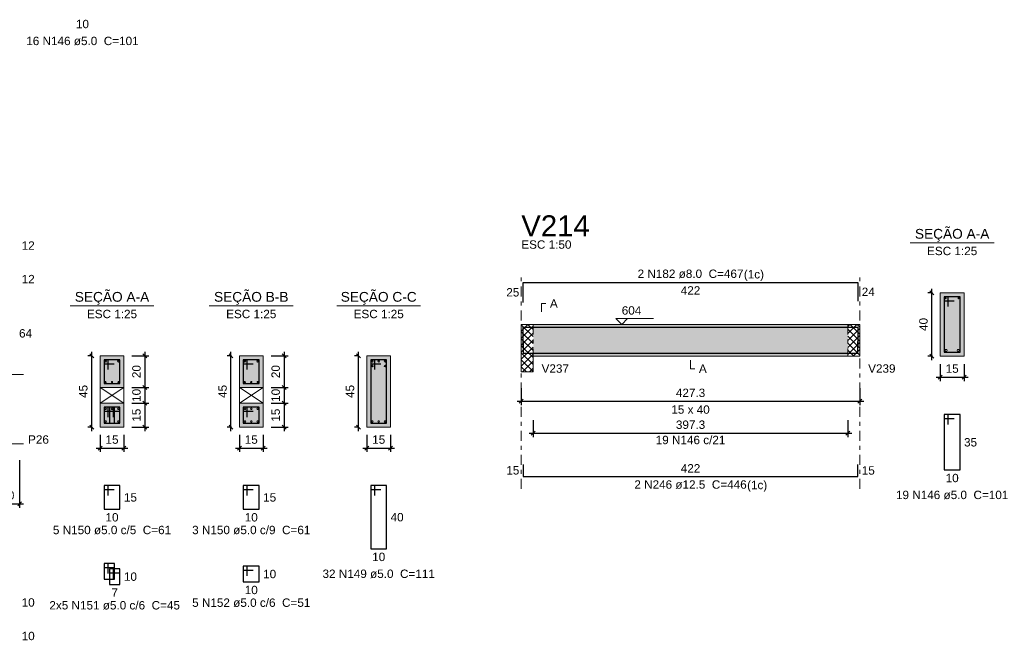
# Model space of a CAD drawing. Header units: millimetres. Extents: x 0 to 119, y 0 to 84.
# Tile 26 of 30: x 71 to 96, y 46 to 62. Entities that reach past the tile are written whole.
import ezdxf

# ---------------------------------------------------------------- set-up
doc = ezdxf.new("R2010")
doc.units = ezdxf.units.MM
doc.header["$MEASUREMENT"] = 0
doc.linetypes.add('DASHDOT', pattern=[2.54, 1.27, -0.635, 0, -0.635])
doc.linetypes.add('NULL', pattern=[0])
doc.layers.get('0').update_dxf_attribs({"lineweight": 18})
for name, color, linetype, lineweight in [('Descrição da armadura', 7, 'Continuous', 0), ('DT-Barras na forma', 2, 'Continuous', 30), ('DT-Barras no corte', 5, 'Continuous', 5), ('DT-Barras rebatidas', 2, 'Continuous', 30), ('DT-Cotas', 9, 'Continuous', 5), ('DT-Forma', 5, 'Continuous', 5), ('DT-Hachura forma vigas', 254, 'Continuous', 5), ('DT-Hachura intersecção vigas', 9, 'Continuous', 5), ('DT-Hachura seção vigas', 254, 'Continuous', 5), ('DT-Pontilhado', 9, 'DASHDOT', 5), ('DT-Textos', 7, 'Continuous', 5), ('DT-Título', 3, 'Continuous', 20), ('Textos armaduras', 7, 'Continuous', 0)]:
    doc.layers.add(name, color=color, linetype=linetype, lineweight=lineweight)
doc.styles.add('Arial', font='txt')
doc.dimstyles.new('UM_25.000000', dxfattribs={"dimtxt": 0.18, "dimasz": 0.1, "dimexe": 0.1, "dimexo": 0.2, "dimgap": 0, "dimtad": 1, "dimtih": 1, "dimtoh": 1, "dimdec": 1, "dimlfac": 25, "dimzin": 0, "dimdsep": 46, "dimtxsty": 'Standard', "dimcen": 0.09, "dimdle": 0.1, "dimadec": 1, "dimazin": 2, "dimtfac": 1, "dimtdec": 4, "dimtofl": 0, "dimtmove": 0, "dimatfit": 3, "dimfxl": 1, "dimtolj": 1, "dimarcsym": 0})
doc.dimstyles.new('UM_50.000000', dxfattribs={"dimtxt": 0.18, "dimasz": 0.1, "dimexe": 0.1, "dimexo": 0.2, "dimgap": 0, "dimtad": 1, "dimtih": 1, "dimtoh": 1, "dimdec": 1, "dimlfac": 50, "dimzin": 0, "dimdsep": 46, "dimtxsty": 'Standard', "dimcen": 0.09, "dimdle": 0.1, "dimadec": 1, "dimazin": 2, "dimtfac": 1, "dimtdec": 4, "dimtofl": 0, "dimtmove": 0, "dimatfit": 3, "dimfxl": 1, "dimtolj": 1, "dimarcsym": 0})

# ---------------------------------------------------------------- blocks, each defined once
blk = doc.blocks.new('_Oblique')
at = {"color": 0, "linetype": 'ByBlock', "lineweight": -2}
blk.add_line((-0.5, -0.5), (0.5, 0.5), dxfattribs=at)
blk = doc.blocks.new('*D137')
at = {"layer": 'Defpoints', "color": 0}
for p in [(70.269, 51.131), (70.869, 51.131), (70.869, 49.826)]:
    blk.add_point(p, dxfattribs=at)
at = {"layer": 'DT-Cotas', "color": 0, "lineweight": -2}
for p, q in [((70.269, 50.931), (70.269, 49.726)), ((70.869, 50.931), (70.869, 49.726)), ((70.169, 49.826), (70.969, 49.826))]:
    blk.add_line(p, q, dxfattribs=at)
at = {"layer": 'DT-Cotas', "color": 0, "lineweight": -2, "xscale": 0.1, "yscale": 0.1, "zscale": 0.1, "rotation": 180}
blk.add_blockref('_Oblique', (70.269, 49.826), dxfattribs=at)
at = {"layer": 'DT-Cotas', "color": 0, "lineweight": -2, "xscale": 0.1, "yscale": 0.1, "zscale": 0.1}
blk.add_blockref('_Oblique', (70.869, 49.826), dxfattribs=at)
at = {"layer": 'DT-Cotas', "color": 7, "insert": (70.569, 50.038), "char_height": 0.2118, "attachment_point": 5, "rotation": 0.0057, "style": 'Arial'}
blk.add_mtext('\\A1;30', dxfattribs=at)
blk = doc.blocks.new('*D138')
at = {"layer": 'Defpoints', "color": 0}
for p in [(72.689, 53.566), (72.901, 53.566), (72.901, 51.766)]:
    blk.add_point(p, dxfattribs=at)
at = {"layer": 'DT-Cotas', "color": 0, "lineweight": -2}
for p, q in [((72.701, 53.566), (72.589, 53.566)), ((72.689, 51.666), (72.689, 53.666)), ((72.701, 51.766), (72.589, 51.766))]:
    blk.add_line(p, q, dxfattribs=at)
at = {"layer": 'DT-Cotas', "color": 0, "lineweight": -2, "xscale": 0.1, "yscale": 0.1, "zscale": 0.1}
for p, rotation in [((72.689, 53.566), 90), ((72.689, 51.766), 270)]:
    blk.add_blockref('_Oblique', p, dxfattribs=dict(at, rotation=rotation))
at = {"layer": 'DT-Cotas', "color": 7, "insert": (72.477, 52.666), "char_height": 0.2118, "attachment_point": 5, "rotation": 90, "style": 'Arial'}
blk.add_mtext('\\A1;45', dxfattribs=at)
blk = doc.blocks.new('*D139')
at = {"layer": 'Defpoints', "color": 0}
for p in [(72.901, 51.766), (73.501, 51.766), (73.501, 51.236)]:
    blk.add_point(p, dxfattribs=at)
at = {"layer": 'DT-Cotas', "color": 0, "lineweight": -2}
for p, q in [((72.901, 51.566), (72.901, 51.136)), ((73.501, 51.566), (73.501, 51.136)), ((72.801, 51.236), (73.601, 51.236))]:
    blk.add_line(p, q, dxfattribs=at)
at = {"layer": 'DT-Cotas', "color": 0, "lineweight": -2, "xscale": 0.1, "yscale": 0.1, "zscale": 0.1, "rotation": 180}
blk.add_blockref('_Oblique', (72.901, 51.236), dxfattribs=at)
at = {"layer": 'DT-Cotas', "color": 0, "lineweight": -2, "xscale": 0.1, "yscale": 0.1, "zscale": 0.1}
blk.add_blockref('_Oblique', (73.501, 51.236), dxfattribs=at)
at = {"layer": 'DT-Cotas', "color": 7, "insert": (73.201, 51.448), "char_height": 0.2118, "attachment_point": 5, "rotation": 0.0057, "style": 'Arial'}
blk.add_mtext('\\A1;15', dxfattribs=at)
blk = doc.blocks.new('*D140')
at = {"layer": 'Defpoints', "color": 0}
for p in [(73.501, 53.566), (73.501, 52.766), (74.031, 52.766)]:
    blk.add_point(p, dxfattribs=at)
at = {"layer": 'DT-Cotas', "color": 0, "lineweight": -2}
for p, q in [((73.701, 53.566), (74.131, 53.566)), ((74.031, 53.666), (74.031, 52.666)), ((73.701, 52.766), (74.131, 52.766))]:
    blk.add_line(p, q, dxfattribs=at)
at = {"layer": 'DT-Cotas', "color": 0, "lineweight": -2, "xscale": 0.1, "yscale": 0.1, "zscale": 0.1}
for p, rotation in [((74.031, 53.566), 90), ((74.031, 52.766), 270)]:
    blk.add_blockref('_Oblique', p, dxfattribs=dict(at, rotation=rotation))
at = {"layer": 'DT-Cotas', "color": 7, "insert": (73.819, 53.166), "char_height": 0.2118, "attachment_point": 5, "rotation": 90, "style": 'Arial'}
blk.add_mtext('\\A1;20', dxfattribs=at)
blk = doc.blocks.new('*D141')
at = {"layer": 'Defpoints', "color": 0}
for p in [(73.501, 52.766), (73.501, 52.366), (74.031, 52.366)]:
    blk.add_point(p, dxfattribs=at)
at = {"layer": 'DT-Cotas', "color": 0, "lineweight": -2}
for p, q in [((73.701, 52.766), (74.131, 52.766)), ((74.031, 52.866), (74.031, 52.266)), ((73.701, 52.366), (74.131, 52.366))]:
    blk.add_line(p, q, dxfattribs=at)
at = {"layer": 'DT-Cotas', "color": 0, "lineweight": -2, "xscale": 0.1, "yscale": 0.1, "zscale": 0.1}
for p, rotation in [((74.031, 52.766), 90), ((74.031, 52.366), 270)]:
    blk.add_blockref('_Oblique', p, dxfattribs=dict(at, rotation=rotation))
at = {"layer": 'DT-Cotas', "color": 7, "insert": (73.819, 52.566), "char_height": 0.2118, "attachment_point": 5, "rotation": 90, "style": 'Arial'}
blk.add_mtext('\\A1;10', dxfattribs=at)
blk = doc.blocks.new('*D142')
at = {"layer": 'Defpoints', "color": 0}
for p in [(73.501, 52.366), (73.501, 51.766), (74.031, 51.766)]:
    blk.add_point(p, dxfattribs=at)
at = {"layer": 'DT-Cotas', "color": 0, "lineweight": -2}
for p, q in [((74.031, 52.466), (74.031, 51.666)), ((73.701, 52.366), (74.131, 52.366)), ((73.701, 51.766), (74.131, 51.766))]:
    blk.add_line(p, q, dxfattribs=at)
at = {"layer": 'DT-Cotas', "color": 0, "lineweight": -2, "xscale": 0.1, "yscale": 0.1, "zscale": 0.1}
for p, rotation in [((74.031, 52.366), 90), ((74.031, 51.766), 270)]:
    blk.add_blockref('_Oblique', p, dxfattribs=dict(at, rotation=rotation))
at = {"layer": 'DT-Cotas', "color": 7, "insert": (73.819, 52.066), "char_height": 0.2118, "attachment_point": 5, "rotation": 90, "style": 'Arial'}
blk.add_mtext('\\A1;15', dxfattribs=at)
blk = doc.blocks.new('*D143')
at = {"layer": 'Defpoints', "color": 0}
for p in [(76.205, 53.566), (76.417, 53.566), (76.417, 51.766)]:
    blk.add_point(p, dxfattribs=at)
at = {"layer": 'DT-Cotas', "color": 0, "lineweight": -2}
for p, q in [((76.217, 53.566), (76.105, 53.566)), ((76.205, 51.666), (76.205, 53.666)), ((76.217, 51.766), (76.105, 51.766))]:
    blk.add_line(p, q, dxfattribs=at)
at = {"layer": 'DT-Cotas', "color": 0, "lineweight": -2, "xscale": 0.1, "yscale": 0.1, "zscale": 0.1}
for p, rotation in [((76.205, 53.566), 90), ((76.205, 51.766), 270)]:
    blk.add_blockref('_Oblique', p, dxfattribs=dict(at, rotation=rotation))
at = {"layer": 'DT-Cotas', "color": 7, "insert": (75.993, 52.666), "char_height": 0.2118, "attachment_point": 5, "rotation": 90, "style": 'Arial'}
blk.add_mtext('\\A1;45', dxfattribs=at)
blk = doc.blocks.new('*D144')
at = {"layer": 'Defpoints', "color": 0}
for p in [(76.417, 51.766), (77.017, 51.766), (77.017, 51.236)]:
    blk.add_point(p, dxfattribs=at)
at = {"layer": 'DT-Cotas', "color": 0, "lineweight": -2}
for p, q in [((76.417, 51.566), (76.417, 51.136)), ((77.017, 51.566), (77.017, 51.136)), ((76.317, 51.236), (77.117, 51.236))]:
    blk.add_line(p, q, dxfattribs=at)
at = {"layer": 'DT-Cotas', "color": 0, "lineweight": -2, "xscale": 0.1, "yscale": 0.1, "zscale": 0.1, "rotation": 180}
blk.add_blockref('_Oblique', (76.417, 51.236), dxfattribs=at)
at = {"layer": 'DT-Cotas', "color": 0, "lineweight": -2, "xscale": 0.1, "yscale": 0.1, "zscale": 0.1}
blk.add_blockref('_Oblique', (77.017, 51.236), dxfattribs=at)
at = {"layer": 'DT-Cotas', "color": 7, "insert": (76.717, 51.448), "char_height": 0.2118, "attachment_point": 5, "rotation": 0.0057, "style": 'Arial'}
blk.add_mtext('\\A1;15', dxfattribs=at)
blk = doc.blocks.new('*D145')
at = {"layer": 'Defpoints', "color": 0}
for p in [(77.017, 53.566), (77.017, 52.766), (77.546, 52.766)]:
    blk.add_point(p, dxfattribs=at)
at = {"layer": 'DT-Cotas', "color": 0, "lineweight": -2}
for p, q in [((77.217, 53.566), (77.646, 53.566)), ((77.546, 53.666), (77.546, 52.666)), ((77.217, 52.766), (77.646, 52.766))]:
    blk.add_line(p, q, dxfattribs=at)
at = {"layer": 'DT-Cotas', "color": 0, "lineweight": -2, "xscale": 0.1, "yscale": 0.1, "zscale": 0.1}
for p, rotation in [((77.546, 53.566), 90), ((77.546, 52.766), 270)]:
    blk.add_blockref('_Oblique', p, dxfattribs=dict(at, rotation=rotation))
at = {"layer": 'DT-Cotas', "color": 7, "insert": (77.334, 53.166), "char_height": 0.2118, "attachment_point": 5, "rotation": 90, "style": 'Arial'}
blk.add_mtext('\\A1;20', dxfattribs=at)
blk = doc.blocks.new('*D146')
at = {"layer": 'Defpoints', "color": 0}
for p in [(77.017, 52.766), (77.017, 52.366), (77.546, 52.366)]:
    blk.add_point(p, dxfattribs=at)
at = {"layer": 'DT-Cotas', "color": 0, "lineweight": -2}
for p, q in [((77.217, 52.766), (77.646, 52.766)), ((77.546, 52.866), (77.546, 52.266)), ((77.217, 52.366), (77.646, 52.366))]:
    blk.add_line(p, q, dxfattribs=at)
at = {"layer": 'DT-Cotas', "color": 0, "lineweight": -2, "xscale": 0.1, "yscale": 0.1, "zscale": 0.1}
for p, rotation in [((77.546, 52.766), 90), ((77.546, 52.366), 270)]:
    blk.add_blockref('_Oblique', p, dxfattribs=dict(at, rotation=rotation))
at = {"layer": 'DT-Cotas', "color": 7, "insert": (77.334, 52.566), "char_height": 0.2118, "attachment_point": 5, "rotation": 90, "style": 'Arial'}
blk.add_mtext('\\A1;10', dxfattribs=at)
blk = doc.blocks.new('*D147')
at = {"layer": 'Defpoints', "color": 0}
for p in [(77.017, 52.366), (77.017, 51.766), (77.546, 51.766)]:
    blk.add_point(p, dxfattribs=at)
at = {"layer": 'DT-Cotas', "color": 0, "lineweight": -2}
for p, q in [((77.546, 52.466), (77.546, 51.666)), ((77.217, 52.366), (77.646, 52.366)), ((77.217, 51.766), (77.646, 51.766))]:
    blk.add_line(p, q, dxfattribs=at)
at = {"layer": 'DT-Cotas', "color": 0, "lineweight": -2, "xscale": 0.1, "yscale": 0.1, "zscale": 0.1}
for p, rotation in [((77.546, 52.366), 90), ((77.546, 51.766), 270)]:
    blk.add_blockref('_Oblique', p, dxfattribs=dict(at, rotation=rotation))
at = {"layer": 'DT-Cotas', "color": 7, "insert": (77.334, 52.066), "char_height": 0.2118, "attachment_point": 5, "rotation": 90, "style": 'Arial'}
blk.add_mtext('\\A1;15', dxfattribs=at)
blk = doc.blocks.new('*D148')
at = {"layer": 'Defpoints', "color": 0}
for p in [(79.423, 53.566), (79.635, 53.566), (79.635, 51.766)]:
    blk.add_point(p, dxfattribs=at)
at = {"layer": 'DT-Cotas', "color": 0, "lineweight": -2}
for p, q in [((79.435, 53.566), (79.323, 53.566)), ((79.423, 51.666), (79.423, 53.666)), ((79.435, 51.766), (79.323, 51.766))]:
    blk.add_line(p, q, dxfattribs=at)
at = {"layer": 'DT-Cotas', "color": 0, "lineweight": -2, "xscale": 0.1, "yscale": 0.1, "zscale": 0.1}
for p, rotation in [((79.423, 53.566), 90), ((79.423, 51.766), 270)]:
    blk.add_blockref('_Oblique', p, dxfattribs=dict(at, rotation=rotation))
at = {"layer": 'DT-Cotas', "color": 7, "insert": (79.211, 52.666), "char_height": 0.2118, "attachment_point": 5, "rotation": 90, "style": 'Arial'}
blk.add_mtext('\\A1;45', dxfattribs=at)
blk = doc.blocks.new('*D149')
at = {"layer": 'Defpoints', "color": 0}
for p in [(79.635, 51.766), (80.235, 51.766), (80.235, 51.236)]:
    blk.add_point(p, dxfattribs=at)
at = {"layer": 'DT-Cotas', "color": 0, "lineweight": -2}
for p, q in [((79.635, 51.566), (79.635, 51.136)), ((80.235, 51.566), (80.235, 51.136)), ((79.535, 51.236), (80.335, 51.236))]:
    blk.add_line(p, q, dxfattribs=at)
at = {"layer": 'DT-Cotas', "color": 0, "lineweight": -2, "xscale": 0.1, "yscale": 0.1, "zscale": 0.1, "rotation": 180}
blk.add_blockref('_Oblique', (79.635, 51.236), dxfattribs=at)
at = {"layer": 'DT-Cotas', "color": 0, "lineweight": -2, "xscale": 0.1, "yscale": 0.1, "zscale": 0.1}
blk.add_blockref('_Oblique', (80.235, 51.236), dxfattribs=at)
at = {"layer": 'DT-Cotas', "color": 7, "insert": (79.935, 51.448), "char_height": 0.2118, "attachment_point": 5, "rotation": 0.0057, "style": 'Arial'}
blk.add_mtext('\\A1;15', dxfattribs=at)
blk = doc.blocks.new('*D156')
at = {"layer": 'Defpoints', "color": 0}
for p in [(83.535, 52.947), (92.082, 52.947), (92.082, 52.417)]:
    blk.add_point(p, dxfattribs=at)
at = {"layer": 'DT-Cotas', "color": 0, "lineweight": -2}
for p, q in [((83.535, 52.747), (83.535, 52.317)), ((92.082, 52.747), (92.082, 52.317)), ((83.435, 52.417), (92.182, 52.417))]:
    blk.add_line(p, q, dxfattribs=at)
at = {"layer": 'DT-Cotas', "color": 0, "lineweight": -2, "xscale": 0.1, "yscale": 0.1, "zscale": 0.1, "rotation": 180}
blk.add_blockref('_Oblique', (83.535, 52.417), dxfattribs=at)
at = {"layer": 'DT-Cotas', "color": 0, "lineweight": -2, "xscale": 0.1, "yscale": 0.1, "zscale": 0.1}
blk.add_blockref('_Oblique', (92.082, 52.417), dxfattribs=at)
at = {"layer": 'DT-Cotas', "color": 7, "insert": (87.809, 52.629), "char_height": 0.2118, "attachment_point": 5, "rotation": 0.0057, "style": 'Arial'}
blk.add_mtext('\\A1;427.3', dxfattribs=at)
blk = doc.blocks.new('*D157')
at = {"layer": 'Defpoints', "color": 0}
for p in [(93.903, 55.158), (94.115, 55.158), (94.115, 53.558)]:
    blk.add_point(p, dxfattribs=at)
at = {"layer": 'DT-Cotas', "color": 0, "lineweight": -2}
for p, q in [((93.903, 53.458), (93.903, 55.258)), ((93.915, 55.158), (93.803, 55.158)), ((93.915, 53.558), (93.803, 53.558))]:
    blk.add_line(p, q, dxfattribs=at)
at = {"layer": 'DT-Cotas', "color": 0, "lineweight": -2, "xscale": 0.1, "yscale": 0.1, "zscale": 0.1}
for p, rotation in [((93.903, 55.158), 90), ((93.903, 53.558), 270)]:
    blk.add_blockref('_Oblique', p, dxfattribs=dict(at, rotation=rotation))
at = {"layer": 'DT-Cotas', "color": 7, "insert": (93.691, 54.358), "char_height": 0.2118, "attachment_point": 5, "rotation": 90, "style": 'Arial'}
blk.add_mtext('\\A1;40', dxfattribs=at)
blk = doc.blocks.new('*D158')
at = {"layer": 'Defpoints', "color": 0}
for p in [(94.115, 53.558), (94.715, 53.558), (94.715, 53.029)]:
    blk.add_point(p, dxfattribs=at)
at = {"layer": 'DT-Cotas', "color": 0, "lineweight": -2}
for p, q in [((94.115, 53.358), (94.115, 52.929)), ((94.715, 53.358), (94.715, 52.929)), ((94.015, 53.029), (94.815, 53.029))]:
    blk.add_line(p, q, dxfattribs=at)
at = {"layer": 'DT-Cotas', "color": 0, "lineweight": -2, "xscale": 0.1, "yscale": 0.1, "zscale": 0.1, "rotation": 180}
blk.add_blockref('_Oblique', (94.115, 53.029), dxfattribs=at)
at = {"layer": 'DT-Cotas', "color": 0, "lineweight": -2, "xscale": 0.1, "yscale": 0.1, "zscale": 0.1}
blk.add_blockref('_Oblique', (94.715, 53.029), dxfattribs=at)
at = {"layer": 'DT-Cotas', "color": 7, "insert": (94.415, 53.241), "char_height": 0.2118, "attachment_point": 5, "rotation": 0.0057, "style": 'Arial'}
blk.add_mtext('\\A1;15', dxfattribs=at)
blk = doc.blocks.new('*D159')
at = {"layer": 'Defpoints', "color": 0}
for p in [(83.835, 52.142), (91.782, 52.142), (91.782, 51.612)]:
    blk.add_point(p, dxfattribs=at)
at = {"layer": 'DT-Cotas', "color": 0, "lineweight": -2}
for p, q in [((83.835, 51.942), (83.835, 51.512)), ((91.782, 51.942), (91.782, 51.512)), ((83.735, 51.612), (91.882, 51.612))]:
    blk.add_line(p, q, dxfattribs=at)
at = {"layer": 'DT-Cotas', "color": 0, "lineweight": -2, "xscale": 0.1, "yscale": 0.1, "zscale": 0.1, "rotation": 180}
blk.add_blockref('_Oblique', (83.835, 51.612), dxfattribs=at)
at = {"layer": 'DT-Cotas', "color": 0, "lineweight": -2, "xscale": 0.1, "yscale": 0.1, "zscale": 0.1}
blk.add_blockref('_Oblique', (91.782, 51.612), dxfattribs=at)
at = {"layer": 'DT-Cotas', "color": 7, "insert": (87.809, 51.824), "char_height": 0.2118, "attachment_point": 5, "rotation": 0.0057, "style": 'Arial'}
blk.add_mtext('\\A1;397.3', dxfattribs=at)

msp = doc.modelspace()

# ---------------------------------------------------------------- hatches: boundary and pattern name
at = {"layer": 'DT-Hachura forma vigas', "linetype": 'Continuous'}
msp.add_hatch(color=254, dxfattribs=at).paths.add_polyline_path([(83.8354, 53.5583), (91.7822, 53.5583), (91.7822, 54.3583), (83.8354, 54.3583), (83.8354, 53.5583)])
at = {"layer": 'DT-Hachura intersecção vigas', "linetype": 'Continuous'}
h = msp.add_hatch(dxfattribs=at)
h.set_pattern_fill('ANSI37', color=9, style=0)
h.paths.add_polyline_path([(83.8354, 53.1583), (83.8354, 53.5583), (83.8354, 54.3583), (83.5354, 54.3583), (83.5354, 53.5583), (83.5354, 53.1583), (83.8354, 53.1583)])
h = msp.add_hatch(dxfattribs=at)
h.set_pattern_fill('ANSI37', color=9, style=0)
h.paths.add_polyline_path([(91.7822, 53.5583), (92.0822, 53.5583), (92.0822, 54.3583), (91.7822, 54.3583), (91.7822, 53.5583)])
at = {"layer": 'DT-Hachura seção vigas', "linetype": 'Continuous'}
for points in [[(94.1148, 53.5583), (94.1148, 53.5583), (94.7148, 53.5583), (94.7148, 55.1583), (94.1148, 55.1583), (94.1148, 53.5583)], [(79.6349, 51.7659), (79.6349, 51.7659), (80.2349, 51.7659), (80.2349, 53.5659), (79.6349, 53.5659), (79.6349, 51.7659)]]:
    msp.add_hatch(color=254, dxfattribs=at).paths.add_polyline_path(points)
h = msp.add_hatch(color=254, dxfattribs=at)
h.paths.add_polyline_path([(72.901, 51.7659), (72.901, 51.7659), (73.501, 51.7659), (73.501, 53.5659), (72.901, 53.5659), (72.901, 51.7659)])
h.paths.add_polyline_path([(73.501, 52.7659), (72.901, 52.7659), (72.901, 52.3659), (73.501, 52.3659), (73.501, 52.7659)], flags=0)
h = msp.add_hatch(color=254, dxfattribs=at)
h.paths.add_polyline_path([(76.4166, 51.7659), (76.4166, 51.7659), (77.0166, 51.7659), (77.0166, 53.5659), (76.4166, 53.5659), (76.4166, 51.7659)])
h.paths.add_polyline_path([(77.0166, 52.7659), (76.4166, 52.7659), (76.4166, 52.3659), (77.0166, 52.3659), (77.0166, 52.7659)], flags=0)

# ---------------------------------------------------------------- linework, layer by layer
at = {"layer": 'DT-Barras na forma'}
for p, q in [((94.3148, 55.0583), (94.2148, 55.0583)), ((94.2148, 55.0583), (94.2148, 53.6583)), ((94.6148, 55.0583), (94.2148, 55.0583)), ((94.2148, 55.0583), (94.2148, 54.9583)), ((94.2148, 54.9583), (94.4648, 54.9583)), ((94.3148, 54.8083), (94.3148, 55.0583)), ((94.6148, 53.6583), (94.6148, 55.0583)), ((79.8349, 53.4659), (79.7349, 53.4659)), ((79.7349, 53.4659), (79.7349, 51.8659)), ((80.1349, 53.4659), (79.7349, 53.4659)), ((79.7349, 53.4659), (79.7349, 53.3659)), ((79.8349, 53.2159), (79.8349, 53.4659)), ((80.1349, 51.8659), (80.1349, 53.4659)), ((94.2148, 53.6583), (94.6148, 53.6583)), ((79.7349, 53.3659), (79.9849, 53.3659)), ((79.7349, 51.8659), (80.1349, 51.8659))]:
    msp.add_line(p, q, dxfattribs=at)
for points in [[(83.5854, 53.7841), (83.5854, 54.2903), (92.0322, 54.2903), (92.0322, 53.8125)], [(83.5854, 53.9308), (83.5854, 53.6308), (92.0322, 53.6308), (92.0322, 53.9308)], [(73.101, 53.2159), (73.101, 53.4659), (73.001, 53.4659), (73.001, 52.8659), (73.401, 52.8659), (73.401, 53.4659), (73.001, 53.4659), (73.001, 53.3659), (73.251, 53.3659)], [(76.6166, 53.2159), (76.6166, 53.4659), (76.5166, 53.4659), (76.5166, 52.8659), (76.9166, 52.8659), (76.9166, 53.4659), (76.5166, 53.4659), (76.5166, 53.3659), (76.7666, 53.3659)], [(73.101, 52.0159), (73.101, 52.2659), (73.001, 52.2659), (73.001, 51.8659), (73.2677, 51.8659), (73.2677, 52.2659), (73.001, 52.2659), (73.001, 52.1659), (73.251, 52.1659)], [(73.2343, 52.0159), (73.2343, 52.2659), (73.1343, 52.2659), (73.1343, 51.8659), (73.401, 51.8659), (73.401, 52.2659), (73.1343, 52.2659), (73.1343, 52.1659), (73.3843, 52.1659)], [(76.6166, 52.0159), (76.6166, 52.2659), (76.5166, 52.2659), (76.5166, 51.8659), (76.9166, 51.8659), (76.9166, 52.2659), (76.5166, 52.2659), (76.5166, 52.1659), (76.7666, 52.1659)], [(73.101, 48.0705), (73.101, 48.3205), (73.001, 48.3205), (73.001, 47.9205), (73.2677, 47.9205), (73.2677, 48.3205), (73.001, 48.3205), (73.001, 48.2205), (73.251, 48.2205)]]:
    msp.add_lwpolyline(points, dxfattribs=at)
at = {"layer": 'DT-Barras no corte'}
for centre, radius in [((94.2508, 55.0223), 0.016), ((94.5788, 55.0223), 0.016), ((94.2598, 53.7033), 0.025), ((94.5698, 53.7033), 0.025), ((73.041, 53.4259), 0.02), ((73.361, 53.4259), 0.02), ((76.5566, 53.4259), 0.02), ((76.8766, 53.4259), 0.02), ((79.7749, 53.4259), 0.02), ((79.7749, 53.3059), 0.02), ((79.9349, 53.4259), 0.02), ((80.0949, 53.4259), 0.02), ((80.0949, 53.3059), 0.02), ((73.037, 52.9019), 0.016), ((73.201, 52.9019), 0.016), ((73.365, 52.9019), 0.016), ((76.5526, 52.9019), 0.016), ((76.7166, 52.9019), 0.016), ((76.8806, 52.9019), 0.016), ((73.041, 52.2259), 0.02), ((73.201, 52.2259), 0.02), ((73.361, 52.2259), 0.02), ((76.5566, 52.2259), 0.02), ((76.7166, 52.2259), 0.02), ((76.8766, 52.2259), 0.02), ((73.041, 51.9059), 0.02), ((73.361, 51.9059), 0.02), ((76.5566, 51.9059), 0.02), ((76.7166, 51.9059), 0.02), ((76.8766, 51.9059), 0.02), ((79.7749, 51.9059), 0.02), ((79.9349, 51.9059), 0.02), ((80.0949, 51.9059), 0.02)]:
    msp.add_circle(centre, radius, dxfattribs=at)
at = {"layer": 'DT-Barras rebatidas'}
for points in [[(83.5854, 54.9137), (83.5854, 55.4199), (92.0322, 55.4199), (92.0322, 54.9421)], [(94.3148, 51.8316), (94.3148, 52.0816), (94.2148, 52.0816), (94.2148, 50.6816), (94.6148, 50.6816), (94.6148, 52.0816), (94.2148, 52.0816), (94.2148, 51.9816), (94.4648, 51.9816)], [(83.5854, 50.8198), (83.5854, 50.5198), (92.0322, 50.5198), (92.0322, 50.8198)], [(73.101, 50.0392), (73.101, 50.2892), (73.001, 50.2892), (73.001, 49.6892), (73.401, 49.6892), (73.401, 50.2892), (73.001, 50.2892), (73.001, 50.1892), (73.251, 50.1892)], [(76.6166, 50.0392), (76.6166, 50.2892), (76.5166, 50.2892), (76.5166, 49.6892), (76.9166, 49.6892), (76.9166, 50.2892), (76.5166, 50.2892), (76.5166, 50.1892), (76.7666, 50.1892)], [(79.8349, 50.0392), (79.8349, 50.2892), (79.7349, 50.2892), (79.7349, 48.6892), (80.1349, 48.6892), (80.1349, 50.2892), (79.7349, 50.2892), (79.7349, 50.1892), (79.9849, 50.1892)], [(76.6166, 48.0038), (76.6166, 48.2538), (76.5166, 48.2538), (76.5166, 47.8538), (76.9166, 47.8538), (76.9166, 48.2538), (76.5166, 48.2538), (76.5166, 48.1538), (76.7666, 48.1538)], [(73.2343, 47.9372), (73.2343, 48.1872), (73.1343, 48.1872), (73.1343, 47.7872), (73.401, 47.7872), (73.401, 48.1872), (73.1343, 48.1872), (73.1343, 48.0872), (73.3843, 48.0872)]]:
    msp.add_lwpolyline(points, dxfattribs=at)
at = {"layer": 'DT-Forma'}
for p, q in [((94.7148, 55.1583), (94.1148, 55.1583)), ((94.1148, 55.1583), (94.1148, 53.5583)), ((94.7148, 53.5583), (94.7148, 55.1583)), ((83.5354, 54.3583), (83.8354, 54.3583)), ((83.8354, 54.3583), (91.7822, 54.3583)), ((91.7822, 54.3583), (92.0822, 54.3583)), ((73.501, 53.5659), (72.901, 53.5659)), ((72.901, 53.5659), (72.901, 51.7659)), ((73.501, 51.7659), (73.501, 53.5659)), ((77.0166, 53.5659), (76.4166, 53.5659)), ((76.4166, 53.5659), (76.4166, 51.7659)), ((77.0166, 51.7659), (77.0166, 53.5659)), ((80.2349, 53.5659), (79.6349, 53.5659)), ((79.6349, 53.5659), (79.6349, 51.7659)), ((80.2349, 51.7659), (80.2349, 53.5659)), ((83.5354, 53.5583), (83.5354, 53.1583)), ((83.8354, 53.1583), (83.8354, 53.5583)), ((83.8354, 53.5583), (91.7822, 53.5583)), ((91.7822, 53.5583), (92.0822, 53.5583)), ((94.1148, 53.5583), (94.7148, 53.5583)), ((70.6444, 53.0895), (70.9694, 53.0895)), ((83.5354, 53.1583), (83.8354, 53.1583)), ((72.901, 52.7659), (73.501, 52.7659)), ((72.901, 52.7659), (73.501, 52.3659)), ((72.901, 52.3659), (73.501, 52.7659)), ((76.4166, 52.7659), (77.0166, 52.7659)), ((76.4166, 52.7659), (77.0166, 52.3659)), ((76.4166, 52.3659), (77.0166, 52.7659)), ((72.901, 52.3659), (73.501, 52.3659)), ((76.4166, 52.3659), (77.0166, 52.3659)), ((72.901, 51.7659), (73.501, 51.7659)), ((76.4166, 51.7659), (77.0166, 51.7659)), ((79.6349, 51.7659), (80.2349, 51.7659)), ((70.6444, 51.3423), (70.9694, 51.3423))]:
    msp.add_line(p, q, dxfattribs=at)
at = {"layer": 'DT-Forma', "linetype": 'Continuous'}
for p, q in [((83.5354, 53.5583), (83.5354, 54.3583)), ((92.0822, 54.3583), (92.0822, 53.5583))]:
    msp.add_line(p, q, dxfattribs=at)
at = {"layer": 'DT-Pontilhado', "ltscale": 0.2}
for p, q in [((83.5354, 50.2021), (83.5354, 55.6317)), ((92.0822, 50.2021), (92.0822, 55.6317)), ((83.8354, 54.3583), (83.8354, 53.5583)), ((91.7822, 54.3583), (91.7822, 53.5583))]:
    msp.add_line(p, q, dxfattribs=at)
at = {"layer": 'DT-Textos'}
for p, q in [((93.3558, 56.4232), (95.4738, 56.4232)), ((72.142, 54.8308), (74.26, 54.8308)), ((75.6576, 54.8308), (77.7756, 54.8308)), ((78.8759, 54.8308), (80.9939, 54.8308))]:
    msp.add_line(p, q, dxfattribs=at)
for points in [[(84.0472, 54.676), (84.0472, 54.8878), (84.1531, 54.8878)], [(86.2195, 54.5066), (86.0712, 54.3583), (85.923, 54.5066), (86.8761, 54.5066)], [(87.8088, 53.4524), (87.8088, 53.2406), (87.9147, 53.2406)]]:
    msp.add_lwpolyline(points, dxfattribs=at)

# ---------------------------------------------------------------- texts
at = {"layer": 'Descrição da armadura', "linetype": 'NULL', "char_height": 0.2118, "attachment_point": 8, "line_spacing_factor": 0.9, "style": 'Arial'}
for s, insert, width in [('16 N146 ø5.0  C=101', (72.4543, 61.408), 5.562109), ('2 N182 ø8.0  C=467', (87.8086, 55.5262), 5.239541), ('19 N146 c/21', (87.8088, 51.3305), 3.450264), ('2 N246 ø12.5  C=446', (87.8086, 50.2022), 5.562109), ('19 N146 ø5.0  C=101', (94.4146, 49.9402), 5.562109), ('5 N150 ø5.0 c/5  C=61', (73.2009, 49.0542), 5.851826), ('3 N150 ø5.0 c/9  C=61', (76.7169, 49.0542), 5.851826), ('32 N149 ø5.0  C=111', (79.9349, 47.9482), 5.562109), ('5 N152 ø5.0 c/6  C=51', (76.7169, 47.2182), 5.851826), ('2x5 N151 ø5.0 c/6  C=45', (73.2679, 47.1522), 6.464395)]:
    msp.add_mtext(s, dxfattribs=dict(at, insert=insert, width=width))
at = {"layer": 'DT-Textos', "linetype": 'NULL', "line_spacing_factor": 0.798, "style": 'Arial'}
for s, insert, char_height, width, attachment_point in [('SEÇÃO A-A', (94.4146, 56.4473), 0.2471, 3.812061, 8), ('ESC 1:50', (83.5356, 56.2672), 0.2118, 2.482559, 7), ('ESC 1:25', (94.4146, 56.1052), 0.2118, 2.482559, 8), ('(1c)', (89.1546, 55.4563), 0.2118, 0.998857, 7), ('SEÇÃO A-A', (73.2009, 54.8553), 0.2471, 3.812061, 8), ('SEÇÃO B-B', (76.7169, 54.8553), 0.2471, 3.812061, 8), ('SEÇÃO C-C', (79.9349, 54.8553), 0.2471, 3.889307, 8), ('A', (84.2586, 54.7822), 0.2118, 0.386855, 7), ('ESC 1:25', (73.2009, 54.5132), 0.2118, 2.482559, 8), ('ESC 1:25', (76.7169, 54.5132), 0.2118, 2.482559, 8), ('ESC 1:25', (79.9349, 54.5132), 0.2118, 2.482559, 8), ('604', (86.0716, 54.6022), 0.2118, 0.967705, 7), ('V237', (84.0476, 53.1352), 0.2118, 1.354561, 7), ('A', (88.0206, 53.1352), 0.2118, 0.386855, 7), ('V239', (92.2936, 53.1352), 0.2118, 1.354561, 7), ('15 x 40', (87.8086, 52.0992), 0.2118, 1.902559, 8), ('P26', (71.0809, 51.3422), 0.2118, 1.031992, 7), ('(1c)', (89.2366, 50.1323), 0.2118, 0.998857, 7)]:
    msp.add_mtext(s, dxfattribs=dict(at, insert=insert, char_height=char_height, width=width, attachment_point=attachment_point))
at = {"layer": 'DT-Título', "linetype": 'NULL', "insert": (83.5356, 56.5851), "char_height": 0.5295, "width": 3.456465, "attachment_point": 7, "line_spacing_factor": 0.798, "style": 'Arial'}
msp.add_mtext('V214', dxfattribs=at)
at = {"layer": 'Textos armaduras', "linetype": 'NULL', "char_height": 0.2118, "line_spacing_factor": 0.9, "style": 'Arial'}
for s, insert, width, attachment_point in [('10', (72.4543, 62.0523), 1.045137, 2), ('12', (70.9194, 56.4561), 1.045137, 1), ('12', (70.9194, 55.6089), 1.045137, 1), ('25', (83.4854, 55.0609), 1.045137, 9), ('422', (87.8088, 55.3226), 1.367705, 2), ('24', (92.1322, 55.2869), 1.045137, 1), ('64', (70.8538, 54.2391), 1.045137, 1), ('35', (94.7148, 51.4875), 1.045137, 1), ('15', (83.4854, 50.5639), 1.045137, 9), ('422', (87.8088, 50.6171), 1.367705, 8), ('15', (92.1322, 50.7757), 1.045137, 1), ('10', (94.4148, 50.5843), 1.045137, 2), ('15', (73.501, 50.0951), 1.045137, 1), ('15', (77.0166, 50.0951), 1.045137, 1), ('10', (73.201, 49.5919), 1.045137, 2), ('10', (76.7166, 49.5919), 1.045137, 2), ('40', (80.2349, 49.5951), 1.045137, 1), ('10', (79.9349, 48.5919), 1.045137, 2), ('10', (73.501, 48.0931), 1.045137, 1), ('10', (77.0166, 48.1597), 1.045137, 1), ('10', (76.7166, 47.7565), 1.045137, 2), ('7', (73.2677, 47.6899), 0.722568, 2), ('10', (70.9194, 47.4415), 1.045137, 1), ('10', (70.9194, 46.5943), 1.045137, 1)]:
    msp.add_mtext(s, dxfattribs=dict(at, insert=insert, width=width, attachment_point=attachment_point))

# ---------------------------------------------------------------- dimensions: what is measured, and where the dimension line sits
at = {"layer": 'DT-Cotas'}
for base, p1, p2, picture, middle in [((93.903, 55.1583), (94.1148, 53.5583), (94.1148, 55.1583), '*D157', (93.6912, 54.3583)), ((72.6892, 53.5659), (72.901, 51.7659), (72.901, 53.5659), '*D138', (72.4774, 52.6659)), ((74.0305, 52.7659), (73.501, 53.5659), (73.501, 52.7659), '*D140', (73.8187, 53.1659)), ((76.2048, 53.5659), (76.4166, 51.7659), (76.4166, 53.5659), '*D143', (75.993, 52.6659)), ((77.5461, 52.7659), (77.0166, 53.5659), (77.0166, 52.7659), '*D145', (77.3343, 53.1659)), ((79.4231, 53.5659), (79.6349, 51.7659), (79.6349, 53.5659), '*D148', (79.2113, 52.6659)), ((74.0305, 52.3659), (73.501, 52.7659), (73.501, 52.3659), '*D141', (73.8187, 52.5659)), ((77.5461, 52.3659), (77.0166, 52.7659), (77.0166, 52.3659), '*D146', (77.3343, 52.5659)), ((74.0305, 51.7659), (73.501, 52.3659), (73.501, 51.7659), '*D142', (73.8187, 52.0659)), ((77.5461, 51.7659), (77.0166, 52.3659), (77.0166, 51.7659), '*D147', (77.3343, 52.0659))]:
    dim = msp.add_linear_dim(base=base, p1=p1, p2=p2, angle=90, dimstyle='UM_25.000000', override={"dimtxt": 0.2118, "dimasz": 0.1, "dimexe": 0.1, "dimexo": 0.2, "dimtad": 1, "dimtih": 0, "dimtoh": 0, "dimdec": 1, "dimlfac": 25, "dimzin": 8, "dimtxsty": 'Arial', "dimblk": 'Oblique', "dimblk1": 'Oblique', "dimblk2": 'Oblique', "dimsah": 1, "dimdle": 0.1, "dimse1": 0, "dimse2": 0, "dimclrt": 7, "dimadec": 1, "dimazin": 3, "dimtmove": 2, "dimldrblk": 'Oblique'}, dxfattribs=at)
    dim.commit()
    dim.dimension.update_dxf_attribs({"geometry": picture, "text_midpoint": middle, "dimtype": 160, "text_rotation": 90})
for base, p1, p2, dimstyle, override, picture, middle in [((94.7148, 53.0288), (94.1148, 53.5583), (94.7148, 53.5583), 'UM_25.000000', {"dimtxt": 0.2118, "dimasz": 0.1, "dimexe": 0.1, "dimexo": 0.2, "dimtad": 1, "dimtih": 0, "dimtoh": 0, "dimdec": 1, "dimlfac": 25, "dimzin": 8, "dimtxsty": 'Arial', "dimblk": 'Oblique', "dimblk1": 'Oblique', "dimblk2": 'Oblique', "dimsah": 1, "dimdle": 0.1, "dimse1": 0, "dimse2": 0, "dimclrt": 7, "dimadec": 1, "dimazin": 3, "dimtmove": 2, "dimldrblk": 'Oblique'}, '*D158', (94.4148, 53.2406)), ((92.0822, 52.417), (83.5354, 52.9465), (92.0822, 52.9465), 'UM_50.000000', {"dimtxt": 0.2118, "dimasz": 0.1, "dimexe": 0.1, "dimexo": 0.2, "dimtad": 1, "dimtih": 0, "dimtoh": 0, "dimdec": 1, "dimlfac": 50, "dimzin": 8, "dimtxsty": 'Arial', "dimblk": 'Oblique', "dimblk1": 'Oblique', "dimblk2": 'Oblique', "dimsah": 1, "dimdle": 0.1, "dimse1": 0, "dimse2": 0, "dimclrt": 7, "dimadec": 1, "dimazin": 3, "dimtmove": 2, "dimldrblk": 'Oblique'}, '*D156', (87.8088, 52.6288)), ((91.7822, 51.6122), (83.8354, 52.1417), (91.7822, 52.1417), 'UM_50.000000', {"dimtxt": 0.2118, "dimasz": 0.1, "dimexe": 0.1, "dimexo": 0.2, "dimtad": 1, "dimtih": 0, "dimtoh": 0, "dimdec": 1, "dimlfac": 50, "dimzin": 8, "dimtxsty": 'Arial', "dimblk": 'Oblique', "dimblk1": 'Oblique', "dimblk2": 'Oblique', "dimsah": 1, "dimdle": 0.1, "dimse1": 0, "dimse2": 0, "dimclrt": 7, "dimadec": 1, "dimazin": 3, "dimtmove": 2, "dimldrblk": 'Oblique'}, '*D159', (87.8088, 51.824)), ((73.501, 51.2364), (72.901, 51.7659), (73.501, 51.7659), 'UM_25.000000', {"dimtxt": 0.2118, "dimasz": 0.1, "dimexe": 0.1, "dimexo": 0.2, "dimtad": 1, "dimtih": 0, "dimtoh": 0, "dimdec": 1, "dimlfac": 25, "dimzin": 8, "dimtxsty": 'Arial', "dimblk": 'Oblique', "dimblk1": 'Oblique', "dimblk2": 'Oblique', "dimsah": 1, "dimdle": 0.1, "dimse1": 0, "dimse2": 0, "dimclrt": 7, "dimadec": 1, "dimazin": 3, "dimtmove": 2, "dimldrblk": 'Oblique'}, '*D139', (73.201, 51.4482)), ((77.0166, 51.2364), (76.4166, 51.7659), (77.0166, 51.7659), 'UM_25.000000', {"dimtxt": 0.2118, "dimasz": 0.1, "dimexe": 0.1, "dimexo": 0.2, "dimtad": 1, "dimtih": 0, "dimtoh": 0, "dimdec": 1, "dimlfac": 25, "dimzin": 8, "dimtxsty": 'Arial', "dimblk": 'Oblique', "dimblk1": 'Oblique', "dimblk2": 'Oblique', "dimsah": 1, "dimdle": 0.1, "dimse1": 0, "dimse2": 0, "dimclrt": 7, "dimadec": 1, "dimazin": 3, "dimtmove": 2, "dimldrblk": 'Oblique'}, '*D144', (76.7166, 51.4482)), ((80.2349, 51.2364), (79.6349, 51.7659), (80.2349, 51.7659), 'UM_25.000000', {"dimtxt": 0.2118, "dimasz": 0.1, "dimexe": 0.1, "dimexo": 0.2, "dimtad": 1, "dimtih": 0, "dimtoh": 0, "dimdec": 1, "dimlfac": 25, "dimzin": 8, "dimtxsty": 'Arial', "dimblk": 'Oblique', "dimblk1": 'Oblique', "dimblk2": 'Oblique', "dimsah": 1, "dimdle": 0.1, "dimse1": 0, "dimse2": 0, "dimclrt": 7, "dimadec": 1, "dimazin": 3, "dimtmove": 2, "dimldrblk": 'Oblique'}, '*D149', (79.9349, 51.4482)), ((70.8694, 49.8262), (70.2694, 51.1305), (70.8694, 51.1305), 'UM_50.000000', {"dimtxt": 0.2118, "dimasz": 0.1, "dimexe": 0.1, "dimexo": 0.2, "dimtad": 1, "dimtih": 0, "dimtoh": 0, "dimdec": 1, "dimlfac": 50, "dimzin": 8, "dimtxsty": 'Arial', "dimblk": 'Oblique', "dimblk1": 'Oblique', "dimblk2": 'Oblique', "dimsah": 1, "dimdle": 0.1, "dimse1": 0, "dimse2": 0, "dimclrt": 7, "dimadec": 1, "dimazin": 3, "dimtmove": 2, "dimldrblk": 'Oblique'}, '*D137', (70.5694, 50.038))]:
    dim = msp.add_linear_dim(base=base, p1=p1, p2=p2, dimstyle=dimstyle, override=override, dxfattribs=at)
    dim.commit()
    dim.dimension.update_dxf_attribs({"geometry": picture, "text_midpoint": middle, "dimtype": 160, "text_rotation": 0.00573})

doc.saveas('drawing.dxf')
